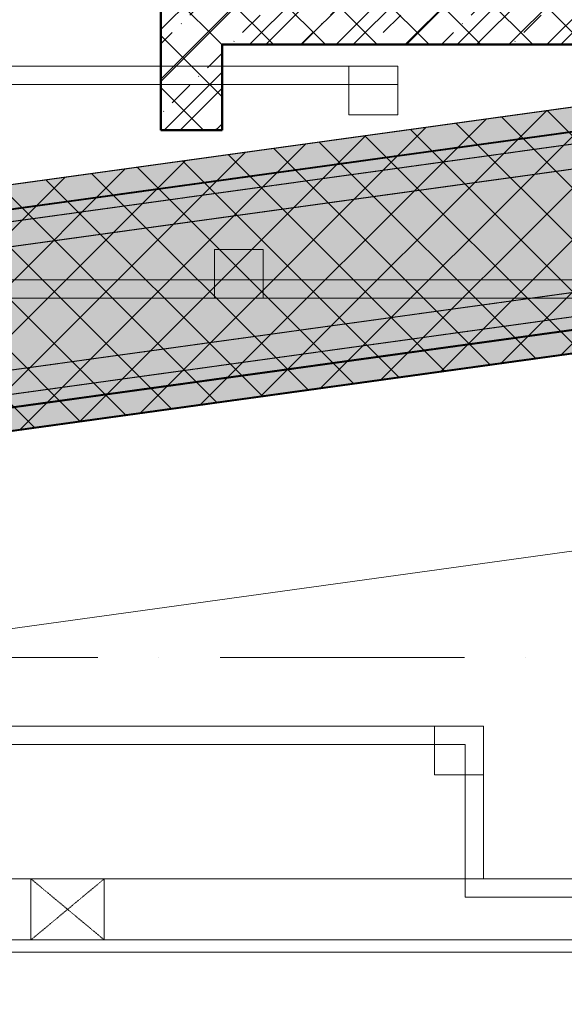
# Model space of a CAD drawing. Header units: millimetres. Extents: x -2694 to 330324, y -17289 to 76899.
# Tile 69 of 142: x 143873 to 148327, y 17913 to 25969. Entities that reach past the tile are written whole.
import ezdxf

# ---------------------------------------------------------------- set-up
doc = ezdxf.new("R2010")
doc.units = ezdxf.units.MM
for name, pattern in [('A_CARA_07', [7, 5, -2]), ('B_CARA_05', [4, 3, -1]), ('IMPORT-A_CARA_15', [760, 500, -130, 0, -130]), ('Čerchovaná 20mm', [3000, 2000, -500, 0, -500])]:
    doc.linetypes.add(name, pattern=pattern)
for name, color, linetype, lineweight in [('CA_KOTY', 3, 'Continuous', 9), ('CA_KOTY-100', 3, 'Continuous', 9), ('CA_OKNA25', 7, 'Continuous', 13), ('CA_OSY', 5, 'IMPORT-A_CARA_15', 13), ('CA_PODLAHA25', 7, 'Continuous', 13), ('CA_POHHRA18', 9, 'Continuous', 9), ('CA_POHHRA25', 7, 'Continuous', 13), ('CA_REZY', 1, 'Continuous', 25), ('CA_SRAFY', 9, 'Continuous', 25), ('CA_ZAKLADY25', 7, 'Continuous', 13), ('CA_ZARIZPRED', 8, 'Continuous', 13)]:
    doc.layers.add(name, color=color, linetype=linetype, lineweight=lineweight)
doc.styles.add('Arial_2', font='arial.ttf', dxfattribs={"width": 0.8, "height": 250})
doc.dimstyles.new('HP_Přímá_-_2_5_mm_Ariel', dxfattribs={"dimscale": 304.8, "dimtxt": 255.06485, "dimasz": 0.656168, "dimexe": 0.328084, "dimexo": 0.0625, "dimgap": 0.164042, "dimtad": 1, "dimdec": 0, "dimzin": 0, "dimdsep": 46, "dimtxsty": 'Arial_2', "dimblk1": 'OBLIQUE', "dimblk2": 'OBLIQUE', "dimsah": 1, "dimcen": 0.09, "dimazin": 0, "dimtfac": 1, "dimtdec": 4, "dimtix": 1, "dimtmove": 0, "dimatfit": 3, "dimfxl": 2.296588, "dimfxlon": 1, "dimtvp": 1, "dimtfill": 1, "dimtolj": 1, "dimtzin": 0, "dimarcsym": 2})
pattern_1 = [(45, (0, 0), (-287.3682, 287.3682), []), (45, (287.37, 0), (-143.6841, 431.0523), [203.2, -101.6, 3.353, -98.247])]
pattern_2 = [(0, (0, 0), (609.6, 152.4), [50.292, -406.908, 50.292, -406.908, -2438.4]), (0, (0, 0), (609.6, 152.4), [-914.4, 50.292, -864.108, 50.292, -406.908, -1066.8]), (0, (0, 0), (609.6, 152.4), [-2286, 50.292, -254.508, 50.292, -711.708]), (120, (228.6, 76.2), (-436.78227, 451.729086), [50.292, -406.908, 50.292, -406.908, -2438.4]), (120, (228.6, 76.2), (-436.78227, 451.729086), [-914.4, 50.292, -864.108, 50.292, -406.908, -1066.8]), (120, (228.6, 76.2), (-436.78227, 451.729086), [-2286, 50.292, -254.508, 50.292, -711.708]), (240, (304.8, 381), (-172.81773, -604.129086), [50.292, -406.908, 50.292, -406.908, -2438.4]), (240, (304.8, 381), (-172.81773, -604.129086), [-914.4, 50.292, -864.108, 50.292, -406.908, -1066.8]), (240, (304.8, 381), (-172.81773, -604.129086), [-2286, 50.292, -254.508, 50.292, -711.708])]
pattern_3 = [(45, (0, 0), (-211.99273, 211.99273), []), (135, (0, 0), (-211.99273, -211.99273), [])]

# ---------------------------------------------------------------- blocks, each defined once
blk = doc.blocks.new('11542 TAO základy_rvt-1-BOURÁNÍ STÁVAJÍCÍCH ZÁKLADOVÝCH PRVKŮ')
at = {"layer": 'CA_SRAFY', "lineweight": 13}
h = blk.add_hatch(dxfattribs=at)
h.set_pattern_fill('FP_15', color=253, style=0, pattern_type=2)
h.set_pattern_definition(pattern_1)
h.paths.add_polyline_path([(145288.5, 25065.6), (145528, 25065.6), (145528, 31165.6), (145028, 31165.6), (145028, 25065.6)])
h = blk.add_hatch(dxfattribs=at)
h.set_pattern_fill('FP_15', color=253, style=0, pattern_type=2)
h.set_pattern_definition(pattern_1)
h.paths.add_polyline_path([(145528, 26265.6), (145528, 25765.6), (148978, 25765.6), (148978, 26265.6)])
at = {"layer": 'CA_POHHRA25', "color": 9, "lineweight": 25}
for p, q in [((145028, 31165.6), (145028, 25065.6)), ((145528, 25765.6), (148978, 25765.6)), ((145528, 25065.6), (145528, 25765.6)), ((145528, 25065.6), (145028, 25065.6))]:
    blk.add_line(p, q, dxfattribs=at)
at = {"layer": 'CA_REZY', "color": 53, "lineweight": 50}
for p, q in [((145028, 31165.6), (145028, 25065.6)), ((145528, 25765.6), (148978, 25765.6)), ((145528, 25065.6), (145528, 25765.6)), ((145028, 25065.6), (145528, 25065.6))]:
    blk.add_line(p, q, dxfattribs=at)
blk = doc.blocks.new('Betonovy_obdelnikovy_sloup - 400 x 400mm-2344374-BOURÁNÍ STÁVAJÍCÍCH ZÁKLADOVÝCH PRVKŮ')
at = {"layer": 'CA_POHHRA25', "color": 240, "linetype": 'A_CARA_07', "lineweight": 9}
for p, q in [((-200, -200), (-200, 200)), ((-200, 200), (200, 200)), ((200, 200), (200, -200)), ((200, -200), (-200, -200))]:
    blk.add_line(p, q, dxfattribs=at)
at = {"layer": 'CA_REZY', "color": 240, "linetype": 'A_CARA_07', "lineweight": 9}
for p, q in [((200, 200), (-200, 200)), ((-200, 200), (-200, -200)), ((200, -200), (200, 200)), ((-200, -200), (200, -200))]:
    blk.add_line(p, q, dxfattribs=at)
blk = doc.blocks.new('231_Отверстие прямоугольное _Окно_Стена_ - Тип 1-2839470-BOURÁNÍ STÁVAJÍCÍCH ZÁKLADOVÝCH PRVKŮ')
at = {"layer": 'CA_OKNA25', "color": 240, "linetype": 'A_CARA_07', "lineweight": 9}
for p, q in [((275, 250), (-175, 250)), ((425, 250), (275, 250)), ((-175, -250), (-25, -250)), ((-25, -250), (425, -250))]:
    blk.add_line(p, q, dxfattribs=at)
at = {"layer": 'CA_POHHRA18', "color": 240, "linetype": 'A_CARA_07'}
for p, q in [((-175, 250), (425, -250)), ((425, 250), (-175, -250)), ((425, 250), (-175, 250)), ((-175, 250), (-175, -250)), ((-175, 250), (425, 250)), ((-175, -250), (-175, 250)), ((425, 250), (425, -250)), ((425, 250), (425, -250)), ((-175, -250), (425, -250)), ((425, -250), (-175, -250))]:
    blk.add_line(p, q, dxfattribs=at)
blk = doc.blocks.new('DIMBLOCK3-BOURÁNÍ STÁVAJÍCÍCH ZÁKLADOVÝCH PRVKŮ')
at = {"layer": 'CA_KOTY-100'}
for p, q in [((153563.6, 22335.9), (153467.8, 23029.3)), ((153563.6, 22335.9), (153649, 22448.7)), ((153563.6, 22335.9), (114425.1, 16924.6)), ((153563.6, 22335.9), (153478.3, 22223.2)), ((153563.6, 22335.9), (153577.3, 22236.9)), ((114425.1, 16924.6), (114329.2, 17618)), ((114425.1, 16924.6), (114510.5, 17037.3)), ((114425.1, 16924.6), (114339.7, 16811.8)), ((114425.1, 16924.6), (114438.8, 16825.5))]:
    blk.add_line(p, q, dxfattribs=at)
at = {"layer": 'CA_KOTY-100', "color": 0, "insert": (133564.1, 19948.9), "char_height": 250, "width": 918.233, "attachment_point": 1, "rotation": 7.87188, "line_spacing_factor": 0.941778, "style": 'Arial_2', "bg_fill": 3, "box_fill_scale": 1.25, "bg_fill_color": 256, "bg_fill_true_color": 13158600, "bg_fill_transparency": 0}
blk.add_mtext('39511', dxfattribs=at)
blk = doc.blocks.new('_Oblique')
at = {"color": 0, "linetype": 'ByBlock', "lineweight": -2}
blk.add_line((-0.5, -0.5), (0.5, 0.5), dxfattribs=at)

msp = doc.modelspace()

# ---------------------------------------------------------------- hatches: boundary and pattern name
at = {"layer": 'CA_POHHRA18'}
h = msp.add_hatch(dxfattribs=at)
h.set_pattern_fill('FP_193', color=90, style=0, pattern_type=2)
h.set_pattern_definition(pattern_3)
h.paths.add_polyline_path([(145528, 25065.6), (145528, 25765.6), (149478, 25765.6), (149478, 26519.3), (161728, 26519.3), (161728, 30065.6), (161228, 30065.6), (161228, 27019.3), (149478, 27019.3), (149478, 30065.6), (148978, 30065.6), (148978, 26265.6), (145528, 26265.6), (145528, 31165.6), (145028, 31165.6), (145028, 25065.6), (145288.5, 25065.6)])
h = msp.add_hatch(dxfattribs=at)
h.set_pattern_fill('FP_193', color=90, style=0, pattern_type=2)
h.set_pattern_definition(pattern_3)
h.paths.add_polyline_path([(114205.2, 18514.7), (153343.8, 23926), (153070.8, 25900.5), (114133, 20516.9), (105893, 21054.5), (105763.2, 19065.4), (111554.5, 18687.6)])
at = {"layer": 'CA_POHHRA25', "linetype": 'B_CARA_05'}
h = msp.add_hatch(dxfattribs=at)
h.set_pattern_fill('FP_4', color=256, style=0, pattern_type=2)
h.set_pattern_definition(pattern_2)
h.paths.add_polyline_path([(115621.2, 20419.8), (164135.6, 27127.5), (164111.1, 27427), (114133, 20516.9)])
h = msp.add_hatch(dxfattribs=at)
h.set_pattern_fill('FP_5', color=256, style=0, pattern_type=2)
h.set_pattern_definition(pattern_2)
h.paths.add_polyline_path([(114243.5, 20024.6), (164185.7, 26929.7), (164161.1, 27229.1), (114232.6, 20325.9)])
h = msp.add_hatch(dxfattribs=at)
h.set_pattern_fill('FP_6', color=256, style=0, pattern_type=2)
h.set_pattern_definition(pattern_2)
h.paths.add_polyline_path([(114290.7, 18718.7), (164295.4, 25632.5), (164270.9, 25931.9), (114279.8, 19020.1)])
h = msp.add_hatch(dxfattribs=at)
h.set_pattern_fill('FP_6', color=256, style=0, pattern_type=2)
h.set_pattern_definition(pattern_2)
h.paths.add_polyline_path([(114205.5, 18507.9), (164274.5, 25430.5), (164250, 25730), (114194.6, 18809.3)])
at = {"layer": 'CA_ZAKLADY25', "linetype": 'B_CARA_05'}
h = msp.add_hatch(dxfattribs=at)
h.set_pattern_fill('FP_6', color=256, style=0, pattern_type=2)
h.set_pattern_definition(pattern_2)
h.paths.add_polyline_path([(114295.2, 18711.8), (164290.8, 25624.3), (256533.4, 28017.2), (300316.5, 24830.7), (300433, 26438.8), (256575.5, 29630.7), (164143.8, 27232.5), (114232, 20331.6), (73888.4, 22973.1), (68679.3, 27876.5), (374.8, 32323.6), (270.9, 30726.9), (68008.8, 26316.6), (73272.1, 21394.9), (111554.5, 18891.1)])
h = msp.add_hatch(dxfattribs=at)
h.set_pattern_fill('FP_6', color=256, style=0, pattern_type=2)
h.set_pattern_definition(pattern_2)
h.paths.add_polyline_path([(114295.2, 18711.8), (164290.8, 25624.3), (256533.4, 28017.2), (300316.5, 24830.7), (300433, 26438.8), (256575.5, 29630.7), (164143.8, 27232.5), (114232, 20331.6), (73888.4, 22973.1), (68679.3, 27876.5), (374.8, 32323.6), (270.9, 30726.9), (68008.8, 26316.6), (73272.1, 21394.9), (111554.5, 18891.1)])
h = msp.add_hatch(dxfattribs=at)
h.set_pattern_fill('FP_6', color=256, style=0, pattern_type=2)
h.set_pattern_definition(pattern_2)
h.paths.add_polyline_path([(114205.2, 18514.7), (164274.5, 25437.3), (256538.1, 27831.1), (300315, 24639.3), (300460.1, 26633.1), (256584.9, 29826.2), (164111.1, 27427), (114133, 20516.9), (71848.8, 23275.6), (259.8, 29642.3), (82.6, 27650.1), (71406.6, 21306.9), (111554.5, 18687.6)])
h = msp.add_hatch(dxfattribs=at)
h.set_pattern_fill('FP_6', color=256, style=0, pattern_type=2)
h.set_pattern_definition(pattern_2)
h.paths.add_polyline_path([(114205.2, 18514.7), (164274.5, 25437.3), (256538.1, 27831.1), (300315, 24639.3), (300460.1, 26633.1), (256584.9, 29826.2), (164111.1, 27427), (114133, 20516.9), (71848.8, 23275.6), (259.8, 29642.3), (82.6, 27650.1), (71406.6, 21306.9), (111554.5, 18687.6)])

# ---------------------------------------------------------------- linework, layer by layer
at = {"layer": 'CA_OSY', "linetype": 'Čerchovaná 20mm', "lineweight": 9}
msp.add_line((-1493.6, 20749.9), (299971.9, 20749.9), dxfattribs=at)
at = {"layer": 'CA_PODLAHA25', "color": 240, "linetype": 'A_CARA_07', "lineweight": 9}
for p, q in [((150865, 18339.9), (106240, 18339.9)), ((106240, 18339.9), (150865, 18339.9))]:
    msp.add_line(p, q, dxfattribs=at)
at = {"layer": 'CA_POHHRA25', "linetype": 'A_CARA_07', "lineweight": 9}
for p, q in [((145028, 31165.6), (145028, 25065.6)), ((153070.8, 25900.5), (114133, 20516.9)), ((145528, 25065.6), (145528, 25765.6)), ((145528, 25765.6), (149478, 25765.6)), ((145028, 25065.6), (145528, 25065.6)), ((114205.2, 18514.7), (153343.8, 23926))]:
    msp.add_line(p, q, dxfattribs=at)
at = {"layer": 'CA_POHHRA25', "linetype": 'B_CARA_05', "lineweight": 9}
for p, q in [((112655.7, 20312.7), (164111.1, 27427)), ((164111.1, 27427), (112655.7, 20312.7)), ((164161.1, 27229.1), (114232.6, 20325.9)), ((114232.6, 20325.9), (164161.1, 27229.1)), ((115621.2, 20419.8), (164135.6, 27127.5)), ((164135.6, 27127.5), (115621.2, 20419.8)), ((164185.7, 26929.7), (114243.5, 20024.6)), ((114243.5, 20024.6), (164185.7, 26929.7)), ((114279.8, 19020.1), (164270.9, 25931.9)), ((164270.9, 25931.9), (114279.8, 19020.1)), ((114194.6, 18809.3), (164250, 25730)), ((164250, 25730), (114194.6, 18809.3)), ((114290.7, 18718.7), (164295.4, 25632.5)), ((164295.4, 25632.5), (114290.7, 18718.7)), ((114205.5, 18507.9), (164274.5, 25430.5)), ((164274.5, 25430.5), (114205.5, 18507.9))]:
    msp.add_line(p, q, dxfattribs=at)
at = {"layer": 'CA_POHHRA25', "color": 240, "linetype": 'A_CARA_07', "lineweight": 9}
for p, q in [((150265, 18939.9), (142265, 18939.9)), ((143965, 18939.9), (143965, 18439.9)), ((143965, 18939.9), (143965, 18439.9)), ((144565, 18439.9), (144565, 18939.9)), ((144565, 18439.9), (144565, 18939.9)), ((143965, 18439.9), (144565, 18439.9))]:
    msp.add_line(p, q, dxfattribs=at)
at = {"layer": 'CA_REZY', "color": 240, "linetype": 'A_CARA_07', "lineweight": 9}
for p, q in [((150265, 18939.9), (142265, 18939.9)), ((141765, 18439.9), (150765, 18439.9))]:
    msp.add_line(p, q, dxfattribs=at)
at = {"layer": 'CA_ZAKLADY25', "linetype": 'B_CARA_05', "lineweight": 9}
for p, q in [((114133, 20516.9), (164111.1, 27427)), ((164111.1, 27427), (114133, 20516.9)), ((114133, 20516.9), (164111.1, 27427)), ((164111.1, 27427), (114133, 20516.9)), ((114232, 20331.6), (164143.8, 27232.5)), ((164143.8, 27232.5), (114232, 20331.6)), ((114232, 20331.6), (164143.8, 27232.5)), ((164143.8, 27232.5), (114232, 20331.6)), ((164290.8, 25624.3), (114295.2, 18711.8)), ((114295.2, 18711.8), (164290.8, 25624.3)), ((164290.8, 25624.3), (114295.2, 18711.8)), ((114295.2, 18711.8), (164290.8, 25624.3)), ((164274.5, 25437.3), (114205.2, 18514.7)), ((114205.2, 18514.7), (164274.5, 25437.3)), ((164274.5, 25437.3), (114205.2, 18514.7)), ((114205.2, 18514.7), (164274.5, 25437.3))]:
    msp.add_line(p, q, dxfattribs=at)
at = {"layer": 'CA_ZAKLADY25', "color": 240, "linetype": 'A_CARA_07', "lineweight": 9}
for p, q in [((150765, 18439.9), (141765, 18439.9)), ((143965, 18439.9), (144565, 18439.9))]:
    msp.add_line(p, q, dxfattribs=at)
at = {"layer": 'CA_ZARIZPRED', "color": 240, "linetype": 'A_CARA_07', "lineweight": 9}
for p, q in [((142965, 25589.9), (146965, 25589.9)), ((146965, 25589.9), (142965, 25589.9)), ((146965, 25589.9), (146965, 25439.9)), ((146965, 25439.9), (146965, 25589.9)), ((146965, 25439.9), (142965, 25439.9)), ((142965, 25439.9), (146965, 25439.9)), ((139470, 23839.9), (150415, 23839.9)), ((150415, 23839.9), (139470, 23839.9)), ((150265, 23689.9), (139470, 23689.9)), ((139470, 23689.9), (150265, 23689.9)), ((142265, 20189.9), (147665, 20189.9)), ((147665, 20189.9), (142265, 20189.9)), ((147665, 20189.9), (147665, 18939.9)), ((147665, 18939.9), (147665, 20189.9)), ((147515, 20039.9), (142265, 20039.9)), ((142265, 20039.9), (147515, 20039.9)), ((147515, 18789.9), (147515, 20039.9)), ((147515, 20039.9), (147515, 18789.9)), ((147665, 18939.9), (150265, 18939.9)), ((150265, 18939.9), (147665, 18939.9)), ((150415, 18789.9), (147515, 18789.9)), ((147515, 18789.9), (150415, 18789.9))]:
    msp.add_line(p, q, dxfattribs=at)

# ---------------------------------------------------------------- block references
at = {"lineweight": 5}
msp.add_blockref('11542 TAO základy_rvt-1-BOURÁNÍ STÁVAJÍCÍCH ZÁKLADOVÝCH PRVKŮ', (0, 0), dxfattribs=at)
at = {"layer": 'CA_POHHRA18', "color": 240, "linetype": 'A_CARA_07', "rotation": 180}
msp.add_blockref('231_Отверстие прямоугольное _Окно_Стена_ - Тип 1-2839470-BOURÁNÍ STÁVAJÍCÍCH ZÁKLADOVÝCH PRVKŮ', (144390, 18689.9), dxfattribs=at)
at = {"layer": 'CA_REZY', "color": 240, "linetype": 'A_CARA_07', "lineweight": 9}
for p in [(146765, 25389.9), (145665, 23889.9), (147465, 19989.9)]:
    msp.add_blockref('Betonovy_obdelnikovy_sloup - 400 x 400mm-2344374-BOURÁNÍ STÁVAJÍCÍCH ZÁKLADOVÝCH PRVKŮ', p, dxfattribs=at)

# ---------------------------------------------------------------- next in the draw order: dimensions: what is measured, and where the dimension line sits
at = {"layer": 'CA_KOTY'}
dim = msp.add_linear_dim(base=(114425.1, 16924.6), p1=(153467.8, 23029.3), p2=(114329.2, 17618), angle=7.87188, dimstyle='HP_Přímá_-_2_5_mm_Ariel', override={"dimpost": '<>', "dimfxl": 39510.858713}, dxfattribs=at)
dim.commit()
dim.dimension.update_dxf_attribs({"geometry": 'DIMBLOCK3-BOURÁNÍ STÁVAJÍCÍCH ZÁKLADOVÝCH PRVKŮ', "text_midpoint": (133970, 19806.3)})

doc.saveas('drawing.dxf')
